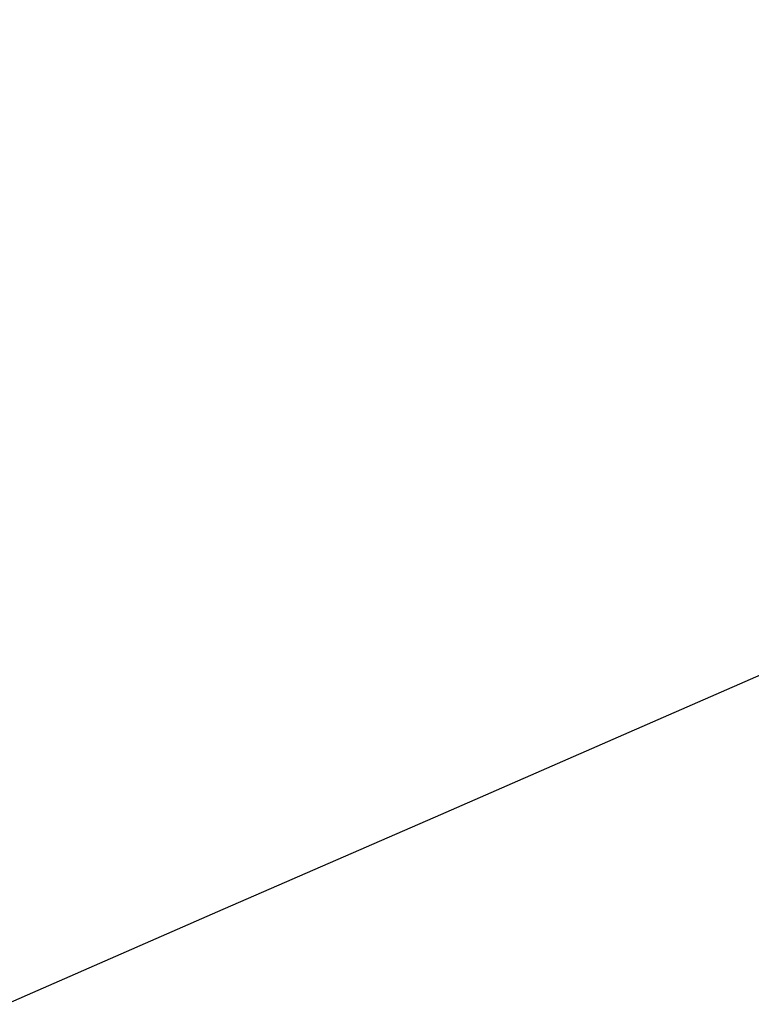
# Model space of a CAD drawing. Header units: millimetres. Extents: x -243.9 to -229.5, y -3.7 to 10.8.
# Tile 86 of 256: x -239.5966 to -239.5496, y 2.2362 to 2.2994. Entities that reach past the tile are written whole.
import ezdxf

# ---------------------------------------------------------------- set-up
doc = ezdxf.new("R2010")
doc.units = ezdxf.units.MM
doc.header["$MEASUREMENT"] = 0
doc.layers.add('Default', color=7, linetype='Continuous', true_color=0x000000)

msp = doc.modelspace()

# ---------------------------------------------------------------- linework, layer by layer
at = {"layer": 'Default'}
msp.add_open_spline([(-233.690532, 3.75, 128.804588), (-233.690313, 4.136108, 128.804588), (-233.844103, 4.90838, 128.804588), (-234.508915, 5.903472, 128.804588), (-235.339376, 6.449053, 128.804588), (-236.084572, 6.664703, 128.804588), (-236.841333, 6.736961, 128.804588), (-237.798893, 6.546505, 128.804588), (-238.623711, 5.995299, 128.804588), (-239.123265, 5.380749, 128.804588), (-239.395458, 4.857328, 128.804588), (-239.555341, 4.305999, 128.804588), (-239.627427, 3.549175, 128.804588), (-239.437084, 2.591657, 128.804588), (-238.885806, 1.766812, 128.804588), (-238.271295, 1.267272, 128.804588), (-237.747853, 0.995071, 128.804588), (-237.196534, 0.835193, 128.804588), (-236.439705, 0.763104, 128.804588), (-235.48219, 0.953449, 128.804588), (-234.657343, 1.504726, 128.804588), (-234.157804, 2.119237, 128.804588), (-233.885609, 2.642669, 128.804588), (-233.725632, 3.194043, 128.804588), (-233.690488, 3.564637, 128.804588), (-233.690532, 3.75, 128.804588)], degree=3, knots=[0, 0, 0, 0, 1.158433, 2.316866, 3.521729, 4.07773, 4.633732, 5.792165, 6.950598, 7.55303, 8.155461, 8.711463, 9.267464, 10.425897, 11.58433, 12.186762, 12.789193, 13.345195, 13.901196, 15.059629, 16.218062, 16.820494, 17.422925, 17.978927, 18.534928, 18.534928, 18.534928, 18.534928], dxfattribs=at)
for points in [[(-239.58466, 2.932811, 127.848938), (-240.864437, 2.68183, 123.515604), (-242.144213, 2.430849, 119.182271), (-243.423989, 2.179868, 114.848938)], [(-239.554458, 2.796216, 127.848938), (-240.820818, 2.484525, 123.515604), (-242.087178, 2.172834, 119.182271), (-243.353538, 1.861143, 114.848938)], [(-239.558694, 2.571627, 127.848938), (-240.826936, 2.160118, 123.515604), (-242.095178, 1.748609, 119.182271), (-243.363421, 1.337101, 114.848938)], [(-239.557928, 2.569318, 127.848938), (-240.825836, 2.156782, 123.515604), (-242.093744, 1.744245, 119.182271), (-243.361652, 1.331709, 114.848938)], [(-239.455011, 2.298324, 127.848938), (-240.677184, 1.765342, 123.515604), (-241.899358, 1.23236, 119.182271), (-243.121532, 0.699379, 114.848938)], [(-239.366608, 2.261864, 127.848938), (-240.549492, 1.712678, 123.515604), (-241.732375, 1.163492, 119.182271), (-242.915259, 0.614306, 114.848938)]]:
    msp.add_open_spline(points, degree=3, dxfattribs=at)

doc.saveas('drawing.dxf')
